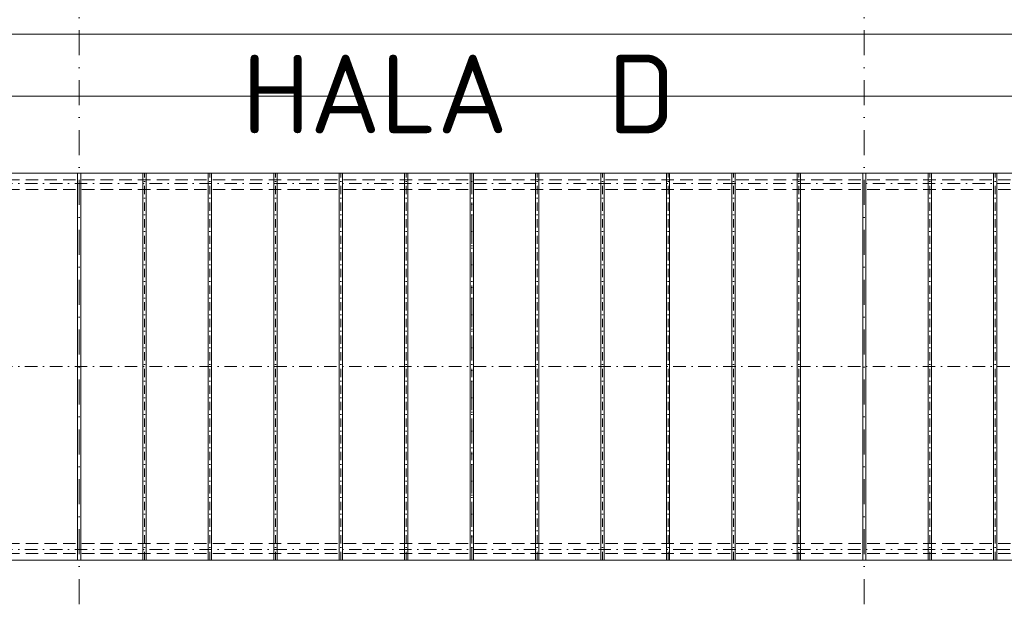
# Model space of a CAD drawing. Header units: millimetres. Extents: x -1695604 to 5289369, y -1488057 to 2187451.
# Tile 136 of 256: x 29093 to 44139, y 218729 to 227599. Entities that reach past the tile are written whole.
import ezdxf

# ---------------------------------------------------------------- set-up
doc = ezdxf.new("R2010")
doc.units = ezdxf.units.MM
for name, pattern in [('CENTERX2', [101.6, 63.5, -12.7, 12.7, -12.7]), ('DASHDOT', [25.4, 12.7, -6.35, 0, -6.35]), ('ČÁRKOVANÁ', [19.05, 12.7, -6.35])]:
    doc.linetypes.add(name, pattern=pattern)
doc.layers.get('Defpoints').update_dxf_attribs({"color": 8})
for name, color, linetype, lineweight in [('A99_N_kce-pohl', 1, 'Continuous', 9), ('A99_N_koty-200', 5, 'Continuous', 5), ('A99_N_koty-200 @ 200', 5, 'Continuous', 5), ('A99_N_koty-200 @ 50 (2)', 5, 'Continuous', 5), ('A99_N_txt-popis-200', 240, 'Continuous', 5), ('A99_S_osy', 1, 'CENTERX2', 5)]:
    doc.layers.add(name, color=color, linetype=linetype, lineweight=lineweight)
doc.styles.add('A99_kota', font='isocpeur.ttf', dxfattribs={"height": 2})
doc.styles.add('ad_popis 100', font='isocpeur.ttf', dxfattribs={"height": 200})
doc.dimstyles.new('A99_kota_200 new', dxfattribs={"dimscale": 200, "dimtxt": 2, "dimasz": 1.2, "dimexe": 0.5, "dimexo": 1.5, "dimgap": 0.3, "dimtad": 1, "dimdec": 0, "dimzin": 3, "dimdsep": 46, "dimtxsty": 'A99_kota', "dimblk": 'ARCHTICK', "dimcen": 2.5, "dimazin": 2, "dimtfac": 0.75, "dimtdec": 0, "dimtmove": 2, "dimatfit": 0, "dimfxl": 0, "dimtolj": 1, "dimtzin": 0, "dimlwd": 5, "dimlwe": 5, "dimarcsym": 0})

# ---------------------------------------------------------------- blocks, each defined once
blk = doc.blocks.new('_ArchTick')
at = {"color": 0, "linetype": 'ByBlock', "const_width": 0.15}
blk.add_lwpolyline([(-0.5, -0.5), (0.5, 0.5)], dxfattribs=at)
blk = doc.blocks.new('*D4385')
at = {"layer": 'A99_N_koty-200', "color": 0, "linetype": 'Continuous', "lineweight": 5, "transparency": 16777216}
for p, q in [((11930, 226580), (11930, 227480)), ((11930, 227380), (132620, 227380)), ((132620, 226580), (132620, 227480))]:
    blk.add_line(p, q, dxfattribs=at)
at = {"layer": 'Defpoints', "color": 0, "linetype": 'Continuous', "lineweight": 18, "transparency": 16777216}
for p in [(132620, 227380), (11930, 225255), (132620, 225255)]:
    blk.add_point(p, dxfattribs=at)
at = {"layer": 'A99_N_koty-200', "color": 0, "linetype": 'Continuous', "lineweight": 5, "transparency": 16777216, "xscale": 240, "yscale": 240, "zscale": 240, "rotation": 180}
blk.add_blockref('_ArchTick', (11930, 227380), dxfattribs=at)
at = {"layer": 'A99_N_koty-200', "color": 0, "linetype": 'Continuous', "lineweight": 5, "transparency": 16777216, "xscale": 240, "yscale": 240, "zscale": 240}
blk.add_blockref('_ArchTick', (132620, 227380), dxfattribs=at)
at = {"layer": 'A99_N_koty-200', "color": 0, "linetype": 'Continuous', "transparency": 16777216, "insert": (77020, 227680), "char_height": 400, "attachment_point": 5, "style": 'A99_kota'}
blk.add_mtext('\\A1;120690', dxfattribs=at)
blk = doc.blocks.new('*D4386')
at = {"layer": 'A99_N_koty-200', "color": 0, "linetype": 'Continuous', "lineweight": 5, "transparency": 16777216}
for p, q in [((11930, 227180), (11930, 227405)), ((11930, 227380), (132620, 227380)), ((132620, 227180), (132620, 227405))]:
    blk.add_line(p, q, dxfattribs=at)
at = {"layer": 'Defpoints', "color": 0, "linetype": 'Continuous', "lineweight": 18, "transparency": 16777216}
for p in [(132620, 227380), (11930, 225255), (132620, 225255)]:
    blk.add_point(p, dxfattribs=at)
at = {"layer": 'A99_N_koty-200', "color": 0, "linetype": 'Continuous', "lineweight": 5, "transparency": 16777216, "xscale": 60, "yscale": 60, "zscale": 60, "rotation": 180}
blk.add_blockref('_ArchTick', (11930, 227380), dxfattribs=at)
at = {"layer": 'A99_N_koty-200', "color": 0, "linetype": 'Continuous', "lineweight": 5, "transparency": 16777216, "xscale": 60, "yscale": 60, "zscale": 60}
blk.add_blockref('_ArchTick', (132620, 227380), dxfattribs=at)
at = {"layer": 'A99_N_koty-200', "color": 0, "linetype": 'Continuous', "transparency": 16777216, "insert": (72275, 227445), "char_height": 100, "attachment_point": 5, "style": 'A99_kota'}
blk.add_mtext('\\A1;120690', dxfattribs=at)
blk = doc.blocks.new('*D4394')
at = {"layer": 'A99_N_koty-200', "color": 0, "linetype": 'Continuous', "lineweight": 5, "transparency": 16777216}
for p, q in [((11960, 225630), (11960, 226530)), ((78000, 225630), (78000, 226530)), ((11960, 226430), (78000, 226430))]:
    blk.add_line(p, q, dxfattribs=at)
at = {"layer": 'Defpoints', "color": 0, "linetype": 'Continuous', "lineweight": 18, "transparency": 16777216}
for p in [(78000, 226430), (11960, 225255), (78000, 225255)]:
    blk.add_point(p, dxfattribs=at)
at = {"layer": 'A99_N_koty-200', "color": 0, "linetype": 'Continuous', "lineweight": 5, "transparency": 16777216, "xscale": 240, "yscale": 240, "zscale": 240, "rotation": 180}
blk.add_blockref('_ArchTick', (11960, 226430), dxfattribs=at)
at = {"layer": 'A99_N_koty-200', "color": 0, "linetype": 'Continuous', "lineweight": 5, "transparency": 16777216, "xscale": 240, "yscale": 240, "zscale": 240}
blk.add_blockref('_ArchTick', (78000, 226430), dxfattribs=at)
at = {"layer": 'A99_N_koty-200', "color": 0, "linetype": 'Continuous', "transparency": 16777216, "insert": (44980, 226690), "char_height": 400, "attachment_point": 5, "style": 'A99_kota'}
blk.add_mtext('\\A1;66040', dxfattribs=at)
blk = doc.blocks.new('*D4395')
at = {"layer": 'A99_N_koty-200', "color": 0, "linetype": 'Continuous', "lineweight": 5, "transparency": 16777216}
for p, q in [((11960, 226230), (11960, 226455)), ((78000, 226230), (78000, 226455)), ((11960, 226430), (78000, 226430))]:
    blk.add_line(p, q, dxfattribs=at)
at = {"layer": 'Defpoints', "color": 0, "linetype": 'Continuous', "lineweight": 18, "transparency": 16777216}
for p in [(78000, 226430), (11960, 225255), (78000, 225255)]:
    blk.add_point(p, dxfattribs=at)
at = {"layer": 'A99_N_koty-200', "color": 0, "linetype": 'Continuous', "lineweight": 5, "transparency": 16777216, "xscale": 60, "yscale": 60, "zscale": 60, "rotation": 180}
blk.add_blockref('_ArchTick', (11960, 226430), dxfattribs=at)
at = {"layer": 'A99_N_koty-200', "color": 0, "linetype": 'Continuous', "lineweight": 5, "transparency": 16777216, "xscale": 60, "yscale": 60, "zscale": 60}
blk.add_blockref('_ArchTick', (78000, 226430), dxfattribs=at)
at = {"layer": 'A99_N_koty-200', "color": 0, "linetype": 'Continuous', "transparency": 16777216, "insert": (44980, 226495), "char_height": 100, "attachment_point": 5, "style": 'A99_kota'}
blk.add_mtext('\\A1;66040', dxfattribs=at)
blk = doc.blocks.new('*U5917')
at = {"layer": 'A99_N_koty-200 @ 200', "linetype": 'Continuous'}
dim = blk.add_linear_dim(base=(132620, 227380), p1=(11930, 225255), p2=(132620, 225255), dimstyle='A99_kota_200 new', override={"dimscale": 200, "dimtix": 1, "dimtofl": 1, "dimtmove": 2, "dimatfit": 0}, dxfattribs=at)
dim.commit()
dim.dimension.update_dxf_attribs({"geometry": '*D4385', "text_midpoint": (77020, 227680), "dimtype": 128})
at = {"layer": 'A99_N_koty-200 @ 50 (2)', "linetype": 'Continuous'}
dim = blk.add_linear_dim(base=(132620, 227380), p1=(11930, 225255), p2=(132620, 225255), dimstyle='A99_kota_200 new', override={"dimscale": 50, "dimtix": 1, "dimtofl": 1, "dimtmove": 2, "dimatfit": 0}, dxfattribs=at)
dim.commit()
dim.dimension.update_dxf_attribs({"geometry": '*D4386', "text_midpoint": (72275, 227445)})
blk = doc.blocks.new('*U5920')
at = {"layer": 'A99_N_koty-200 @ 200', "linetype": 'Continuous'}
dim = blk.add_linear_dim(base=(78000, 226430), p1=(11960, 225255), p2=(78000, 225255), dimstyle='A99_kota_200 new', override={"dimscale": 200, "dimtix": 1, "dimtofl": 1, "dimtmove": 2, "dimatfit": 0}, dxfattribs=at)
dim.commit()
dim.dimension.update_dxf_attribs({"geometry": '*D4394', "text_midpoint": (44980, 226690)})
at = {"layer": 'A99_N_koty-200 @ 50 (2)', "linetype": 'Continuous'}
dim = blk.add_linear_dim(base=(78000, 226430), p1=(11960, 225255), p2=(78000, 225255), dimstyle='A99_kota_200 new', override={"dimscale": 50, "dimtix": 1, "dimtofl": 1, "dimtmove": 2, "dimatfit": 0}, dxfattribs=at)
dim.commit()
dim.dimension.update_dxf_attribs({"geometry": '*D4395', "text_midpoint": (44980, 226495)})

msp = doc.modelspace()

# ---------------------------------------------------------------- linework, layer by layer
at = {"layer": 'A99_N_kce-pohl', "linetype": 'Continuous', "lineweight": 9}
for p, q in [((29975, 219345), (29975, 225255)), ((30025, 219345), (30025, 225255)), ((30975, 219345), (30975, 225255)), ((31025, 219345), (31025, 225255)), ((31975, 219345), (31975, 225255)), ((32025, 219345), (32025, 225255)), ((32975, 219345), (32975, 225255)), ((33025, 219345), (33025, 225255)), ((33975, 219345), (33975, 225255)), ((34025, 219345), (34025, 225255)), ((34975, 219345), (34975, 225255)), ((35025, 219345), (35025, 225255)), ((35975, 219345), (35975, 225255)), ((36025, 219345), (36025, 225255)), ((36975, 219345), (36975, 225255)), ((37025, 219345), (37025, 225255)), ((37975, 219345), (37975, 225255)), ((38025, 219345), (38025, 225255)), ((38975, 219345), (38975, 225255)), ((39025, 219345), (39025, 225255)), ((39975, 219345), (39975, 225255)), ((40025, 219345), (40025, 225255)), ((40975, 219345), (40975, 225255)), ((41025, 219345), (41025, 225255)), ((41975, 219345), (41975, 225255)), ((42025, 219345), (42025, 225255)), ((42975, 219345), (42975, 225255)), ((43025, 219345), (43025, 225255)), ((43975, 219345), (43975, 225255)), ((44025, 219345), (44025, 225255))]:
    msp.add_line(p, q, dxfattribs=at)
for points in [[(78525, 219345), (11930, 219345), (11930, 225255), (78525, 225255)], [(29975, 222675), (29975, 222495)], [(30025, 222675), (30025, 222495)], [(30975, 222675), (30975, 222495)], [(31025, 222675), (31025, 222495)], [(31975, 222675), (31975, 222495)], [(32025, 222675), (32025, 222495)], [(32975, 222675), (32975, 222495)], [(33025, 222675), (33025, 222495)], [(33975, 222675), (33975, 222495)], [(34025, 222675), (34025, 222495)], [(34975, 222675), (34975, 222495)], [(35025, 222675), (35025, 222495)], [(35975, 222675), (35975, 222495)], [(36025, 222675), (36025, 222495)], [(36975, 222675), (36975, 222495)], [(37025, 222675), (37025, 222495)], [(37975, 222675), (37975, 222495)], [(38025, 222675), (38025, 222495)], [(38975, 222675), (38975, 222495)], [(39025, 222675), (39025, 222495)], [(39975, 222675), (39975, 222495)], [(40025, 222675), (40025, 222495)], [(40975, 222675), (40975, 222495)], [(41025, 222675), (41025, 222495)], [(41975, 222675), (41975, 222495)], [(42025, 222675), (42025, 222495)], [(42975, 222675), (42975, 222495)], [(43025, 222675), (43025, 222495)], [(43975, 222675), (43975, 222495)], [(44025, 222675), (44025, 222495)]]:
    msp.add_lwpolyline(points, dxfattribs=at)
at = {"layer": 'A99_N_kce-pohl', "linetype": 'ČÁRKOVANÁ', "lineweight": 9, "ltscale": 15}
for points in [[(78525, 225155), (11790, 225155)], [(78525, 225005.3), (12100, 225005.3)], [(78525, 219594.7), (12100, 219594.7)], [(78525, 219445), (11790, 219445)]]:
    msp.add_lwpolyline(points, dxfattribs=at)
at = {"layer": 'A99_S_osy', "linetype": 'DASHDOT', "lineweight": 5, "ltscale": 10}
for p, q in [((31000, 219345), (31000, 225255)), ((32000, 219345), (32000, 225255)), ((33000, 219345), (33000, 225255)), ((34000, 219345), (34000, 225255)), ((35000, 219345), (35000, 225255)), ((36000, 219345), (36000, 225255)), ((37000, 219345), (37000, 225255)), ((38000, 219345), (38000, 225255)), ((39000, 219345), (39000, 225255)), ((40000, 219345), (40000, 225255)), ((41000, 219345), (41000, 225255)), ((43000, 219345), (43000, 225255)), ((44000, 219345), (44000, 225255))]:
    msp.add_line(p, q, dxfattribs=at)
at = {"layer": 'A99_S_osy', "linetype": 'DASHDOT', "lineweight": 5, "ltscale": 25}
msp.add_line((36000, 225255), (36000, 219345), dxfattribs=at)
at = {"layer": 'A99_S_osy', "linetype": 'DASHDOT', "lineweight": 5, "ltscale": 30}
for points in [[(30000, 250300), (30000, 146890)], [(42000, 250300), (42000, 146890)]]:
    msp.add_lwpolyline(points, dxfattribs=at)
at = {"layer": 'A99_S_osy', "linetype": 'DASHDOT', "lineweight": 5, "ltscale": 15}
for points in [[(78525, 225095), (11865, 225095)], [(78525, 222300), (11930, 222300)], [(78525, 219505), (11865, 219505)]]:
    msp.add_lwpolyline(points, dxfattribs=at)

# ---------------------------------------------------------------- block references
at = {"layer": 'A99_N_koty-200', "color": 3, "linetype": 'Continuous', "lineweight": 18}
for name in ['*U5917', '*U5920']:
    msp.add_blockref(name, (0, 0), dxfattribs=at)

# ---------------------------------------------------------------- texts
at = {"layer": 'A99_N_txt-popis-200', "lineweight": 9, "ltscale": 5, "style": 'ad_popis 100'}
msp.add_text('HALA  D', height=1200, dxfattribs=at).set_placement((32490, 225865))

doc.saveas('drawing.dxf')
